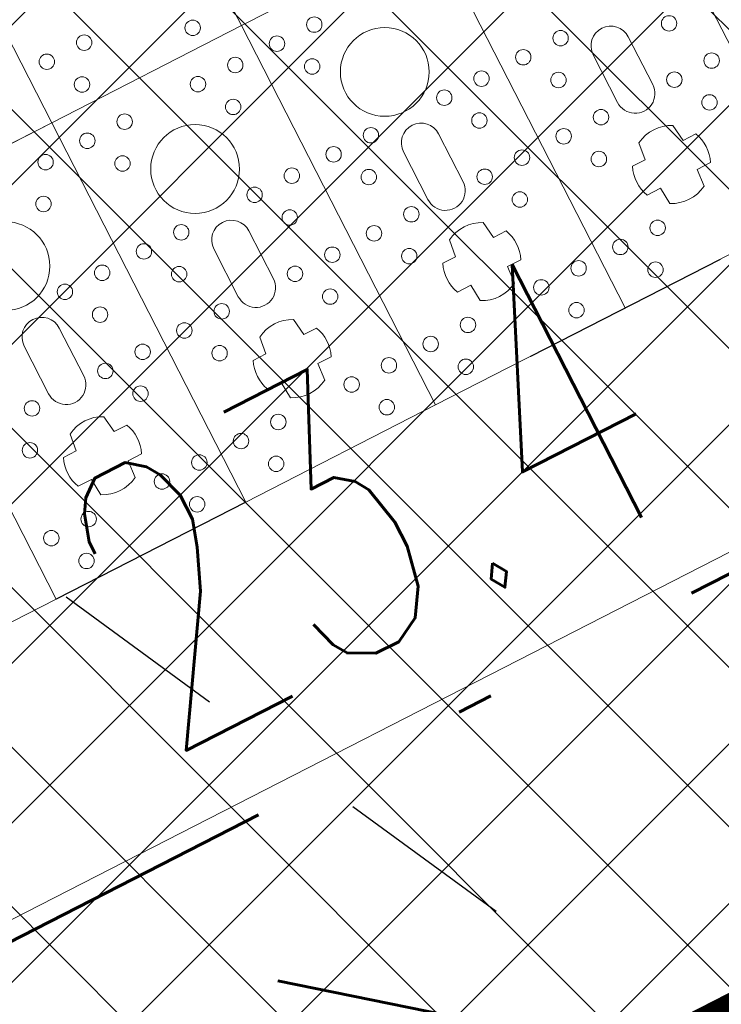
# Model space of a CAD drawing. Header units: metres. Extents: x 7472034 to 8439876, y 5890181 to 5961460.
# Tile 136 of 202: x 8439528.18 to 8439530.16, y 5890372.14 to 5890374.91. Entities that reach past the tile are written whole.
import ezdxf
from ezdxf import colors
from ezdxf.entities.mleader import LeaderData, LeaderLine
from ezdxf.math import Vec2, Vec3

# ---------------------------------------------------------------- set-up
doc = ezdxf.new("R2010")
doc.units = ezdxf.units.M
doc.header["$MEASUREMENT"] = 0
for name, pattern in [('$0$L218_500', [1, 0.5, -0.5]), ('ACAD_ISO03W100', [30, 12, -18]), ('BUW', [1.5, 1, -0.5]), ('DASHDOT', [25.399999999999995, 12.7, -6.349999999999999, 0, -6.349999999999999]), ('DASHED', [19.049999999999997, 12.7, -6.349999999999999])]:
    doc.linetypes.add(name, pattern=pattern)
doc.layers.get('0').update_dxf_attribs({"linetype": 'CONTINUOUS', "lineweight": 5})
doc.layers.get('Defpoints').update_dxf_attribs({"linetype": 'CONTINUOUS'})
for name, color, linetype, lineweight in [('### Krawężnik', 6, 'CONTINUOUS', 35), ('__GRANICA', 5, 'ACAD_ISO03W100', 80), ('_IS.KD.opis.2', 7, 'CONTINUOUS', 18), ('_IS.TCH.V.oddzialywanie', 30, 'DASHED', 60), ('_IS_kd_krata', 114, 'CONTINUOUS', 30), ('KOLOR-OBIEKT', 21, 'CONTINUOUS', 13), ('ZAG-obrys 018 wymiary', 7, 'CONTINUOUS', 18), ('ZAG-OBRYS070', 7, 'CONTINUOUS', 70), ('ZAG-OPIS_020', 7, 'CONTINUOUS', 25)]:
    doc.layers.add(name, color=color, linetype=linetype, lineweight=lineweight)
doc.layers.add('100_rzut_wym_wew', color=7, linetype='CONTINUOUS')
doc.layers.add('_IS.BLOK.KD.doziemne', color=7, linetype='CONTINUOUS')
doc.styles.add('DIM', font='simplex.shx', dxfattribs={"width": 0.8})
doc.styles.add('RS', font='Romans.shx', dxfattribs={"width": 0.7})
doc.dimstyles.new('DIM-WEW_500', dxfattribs={"dimscale": 5, "dimtxt": 18, "dimasz": 10, "dimexe": 4, "dimexo": 8, "dimgap": 5, "dimtad": 1, "dimlfac": 0.01, "dimzin": 9, "dimdsep": 46, "dimtxsty": 'DIM', "dimblk": 'ARCHTICK', "dimcen": 5, "dimclrt": 112, "dimadec": 4, "dimazin": 2, "dimtfac": 4, "dimtmove": 0, "dimatfit": 3, "dimldrblk": 'ARCHTICK', "dimfxl": 0, "dimtolj": 1, "dimlwd": 13, "dimarcsym": 0})
pattern_1 = [(45, (967499.2092647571, -71042.97165620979), (-0.2245064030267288, 0.2245064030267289), []), (135, (967499.2092647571, -71042.97165620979), (-0.2245064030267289, -0.2245064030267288), [])]

# ---------------------------------------------------------------- blocks, each defined once
blk = doc.blocks.new('_Oblique')
at = {"color": 0, "linetype": 'ByBlock', "lineweight": -2}
blk.add_line((-0.5, -0.5), (0.5, 0.5), dxfattribs=at)
blk = doc.blocks.new('*D57')
at = {"layer": 'Defpoints', "color": 0, "linetype": 'Continuous'}
for p in [(8439539.50265294, 5890379.021735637, 7.079631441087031e-07), (8439518.672365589, 5890368.360632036), (8439519.01227277, 5890367.69650152)]:
    blk.add_point(p, dxfattribs=at)
at = {"layer": 'ZAG-obrys 018 wymiary', "color": 0, "linetype": 'Continuous', "lineweight": 13}
blk.add_line((8439539.84256012, 5890378.357605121), (8439519.01227277, 5890367.69650152), dxfattribs=at)
at = {"layer": 'ZAG-obrys 018 wymiary', "color": 0, "linetype": 'Continuous', "lineweight": -2}
for p, q in [((8439539.84256012, 5890378.357605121), (8439540.024801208, 5890378.001531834)), ((8439519.01227277, 5890367.69650152), (8439519.194513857, 5890367.340428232))]:
    blk.add_line(p, q, dxfattribs=at)
at = {"layer": 'ZAG-obrys 018 wymiary', "color": 0, "linetype": 'Continuous', "lineweight": 13, "xscale": 0.3, "yscale": 0.3, "zscale": 0.3}
for p, rotation in [((8439539.84256012, 5890378.357605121), 27.10372084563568), ((8439519.01227277, 5890367.69650152), 207.1037208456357)]:
    blk.add_blockref('_Oblique', p, dxfattribs=dict(at, rotation=rotation))
at = {"layer": 'ZAG-obrys 018 wymiary', "color": 112, "linetype": 'Continuous', "lineweight": 25, "insert": (8439529.154054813, 5890373.561163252), "char_height": 0.8, "attachment_point": 5, "rotation": 27.103720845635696, "style": 'RS'}
blk.add_mtext('\\A1;23.4', dxfattribs=at)
blk = doc.blocks.new('_ArchTick')
at = {"layer": '100_rzut_wym_wew', "color": 0, "linetype": 'Continuous', "const_width": 0.15}
blk.add_lwpolyline([(-0.5, -0.5), (0.5, 0.5)], dxfattribs=at)
blk = doc.blocks.new('A$C57F34CC8')
at = {"layer": '__GRANICA', "color": 246, "lineweight": 60, "ltscale": 0.1}
blk.add_lwpolyline([(104.5474768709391, 61.49084398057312), (124.7534257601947, 8.664832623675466), (116.2782638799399, -2.598389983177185e-07), (87.50180485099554, 5.853071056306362), (75.53745610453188, 9.185393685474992), (65.1202681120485, 10.79332474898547), (52.65768154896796, 12.23814885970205), (35.11359243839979, 14.25579591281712), (31.17050394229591, 14.72508112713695), (-8.847564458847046e-07, 23.87893649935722)], dxfattribs=at)
blk = doc.blocks.new('A$C1D2679FE')
at = {"layer": 'KOLOR-OBIEKT', "lineweight": 9, "ltscale": 200}
h = blk.add_hatch(dxfattribs=at)
h.set_pattern_fill('ANSI37', color=253, scale=0.1, angle=16)
h.set_pattern_definition([(61, (-7471780.020262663, -5961378.212846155), (-0.2776917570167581, 0.153927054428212), []), (151, (-7471780.020262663, -5961378.212846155), (-0.153927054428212, -0.2776917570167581), [])])
edge = h.paths.add_edge_path()
edge.add_line((196.975401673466, 33.54016214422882), (192.3495923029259, 34.13512154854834))
edge.add_line((192.3495923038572, 34.13512154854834), (187.7176397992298, 34.7308710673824))
edge.add_line((187.7176398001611, 34.7308710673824), (178.5077782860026, 36.15998750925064))
edge.add_line((178.5077782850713, 36.15998750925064), (176.6601969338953, 36.5026140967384))
edge.add_arc((181.3685569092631, 38.18527459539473), 5.000000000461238, 199.6657310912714, 261.1796204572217)
edge.add_line((180.6018702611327, 33.24440507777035), (187.358021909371, 32.19603671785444))
edge.add_line((187.3580219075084, 32.19603671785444), (192.0230219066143, 31.59603671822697))
edge.add_line((192.0230219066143, 31.59603671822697), (196.6880219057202, 30.9960367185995))
edge.add_line((196.6880219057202, 30.9960367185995), (201.9780219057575, 30.48103671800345))
edge.add_line((201.9780219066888, 30.48103671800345), (207.2680219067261, 29.96603671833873))
edge.add_line((207.2680219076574, 29.96603671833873), (216.468021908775, 29.35603671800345))
edge.add_line((216.4680219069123, 29.35603671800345), (221.8830219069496, 29.11103671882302))
edge.add_line((221.8830219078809, 29.11103671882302), (227.2980219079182, 28.86603671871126))
edge.add_line((227.2980219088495, 28.86603671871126), (233.718021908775, 28.60103671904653))
edge.add_line((233.7180219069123, 28.60103671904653), (240.1380219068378, 28.33603671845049))
edge.add_line((240.1380219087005, 28.33603671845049), (245.3280219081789, 28.076036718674))
edge.add_line((245.3280219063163, 28.076036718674), (246.1380219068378, 28.00603671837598))
edge.add_line((246.1380219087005, 28.00603671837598), (248.4280219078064, 27.98603671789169))
edge.add_line((248.4280219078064, 27.98603671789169), (251.4080219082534, 28.33603671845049))
edge.add_line((251.4080219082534, 28.33603671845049), (255.3380219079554, 29.13603671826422))
edge.add_line((255.3380219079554, 29.13603671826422), (258.1480219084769, 30.35603671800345))
edge.add_line((258.1480219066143, 30.35603671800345), (260.6280219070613, 32.076036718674))
edge.add_line((260.6280219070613, 32.076036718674), (262.7080219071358, 34.29603671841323))
edge.add_line((262.7080219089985, 34.29603671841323), (264.3880219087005, 36.826036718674))
edge.add_line((264.3880219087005, 36.826036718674), (265.608021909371, 39.59603671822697))
edge.add_line((265.6080219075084, 39.59603671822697), (266.4080219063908, 42.53603671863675))
edge.add_line((266.4080219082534, 42.53603671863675), (266.6380219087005, 45.60603671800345))
edge.add_line((266.6380219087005, 45.60603671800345), (266.3380219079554, 48.59603671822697))
edge.add_line((266.3380219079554, 48.59603671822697), (265.628021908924, 51.53603671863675))
edge.add_line((265.6280219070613, 51.53603671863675), (264.5280219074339, 54.28603671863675))
edge.add_line((264.5280219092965, 54.28603671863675), (263.3880219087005, 57.11603671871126))
edge.add_line((263.3880219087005, 57.11603671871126), (262.5430219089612, 59.47103671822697))
edge.add_line((262.5430219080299, 59.47103671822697), (261.6980219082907, 61.826036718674))
edge.add_line((261.6980219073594, 61.826036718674), (260.5980219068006, 65.15103671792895))
edge.add_line((260.5980219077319, 65.15103671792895), (259.4980219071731, 68.47603671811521))
edge.add_line((259.4980219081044, 68.47603671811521), (257.3916487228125, 67.77919145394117))
edge.add_line((257.3916487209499, 67.77919145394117), (258.1675714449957, 64.34697791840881))
edge.add_line((258.167571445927, 64.34697791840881), (259.2776264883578, 60.99158426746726))
edge.add_line((259.2776264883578, 60.99158426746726), (260.1334384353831, 58.60645156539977))
edge.add_line((260.1334384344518, 58.60645156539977), (260.9950570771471, 56.20513570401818))
edge.add_line((260.9950570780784, 56.20513570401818), (262.1522789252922, 53.33238322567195))
edge.add_line((262.1522789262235, 53.33238322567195), (263.1827648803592, 50.75616833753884))
edge.add_line((263.1827648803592, 50.75616833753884), (263.8083402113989, 48.16575780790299))
edge.add_line((263.8083402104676, 48.16575780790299), (264.0684198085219, 45.57363114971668))
edge.add_line((264.0684198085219, 45.57363114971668), (263.8734869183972, 42.97170083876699))
edge.add_line((263.8734869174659, 42.97170083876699), (263.1880731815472, 40.45280535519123))
edge.add_line((263.1880731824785, 40.45280535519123), (262.1337886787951, 38.05906103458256))
edge.add_line((262.1337886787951, 38.05906103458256), (260.6936748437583, 35.89031817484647))
edge.add_line((260.6936748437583, 35.89031817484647), (258.9457271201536, 34.02472012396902))
edge.add_line((258.9457271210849, 34.02472012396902), (256.8967191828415, 32.60363397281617))
edge.add_line((256.8967191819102, 32.60363397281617), (254.5645412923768, 31.59108698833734))
edge.add_line((254.5645412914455, 31.59108698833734), (251.0026761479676, 30.86602538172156))
edge.add_line((251.0026761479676, 30.86602538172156), (248.2893446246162, 30.54734550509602))
edge.add_line((248.2893446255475, 30.54734550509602), (246.2595893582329, 30.56507262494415))
edge.add_line((246.2595893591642, 30.56507262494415), (245.5023283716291, 30.63051493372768))
edge.add_line((245.5023283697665, 30.63051493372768), (240.2548571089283, 30.89339403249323))
edge.add_line((240.2548571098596, 30.89339403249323), (233.8236017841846, 31.1588586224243))
edge.add_line((233.8236017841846, 31.1588586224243), (227.4086662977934, 31.42364957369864))
edge.add_line((227.4086662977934, 31.42364957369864), (221.9987299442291, 31.66842047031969))
edge.add_line((221.9987299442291, 31.66842047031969), (217.4544723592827, 31.90290945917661))
edge.add_line((217.4544723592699, 31.90290945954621), (217.0910134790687, 31.92589690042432))
edge.add_line((217.0910134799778, 31.92589689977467), (214.8768218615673, 32.06593639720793))
edge.add_line((214.876821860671, 32.06593639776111), (207.0033997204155, 32.56390146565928))
edge.add_line((207.0033997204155, 32.56390146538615), (202.2260741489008, 33.02899081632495))
edge.add_line((202.2260741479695, 33.02899081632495), (196.975401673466, 33.54016214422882))
blk = doc.blocks.new('*U25')
at = {"lineweight": 5}
for p, q in [((4800.000047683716, 13199.40002381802), (3600, 13199.40002381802)), ((3600, 13199.39999997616), (4800.000047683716, 13199.39999997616)), ((4800.000047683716, 12599.39999997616), (4800.000047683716, 13199.40002381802)), ((4454.200035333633, 12999.41180765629), (4454.200035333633, 12959.27779868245)), ((4545.251703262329, 12957.3414337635), (4545.251703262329, 12999.66109861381)), ((4275.600023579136, 12954.90001261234), (4124.400023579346, 12954.90001189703)), ((4454.200035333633, 12959.27779868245), (4403.997000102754, 12953.0974925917)), ((4595.871898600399, 12953.33129808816), (4545.251703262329, 12957.3414337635)), ((4124.400023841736, 12843.90001189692), (4275.600023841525, 12843.90001189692)), ((4403.997000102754, 12845.70253120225), (4454.200035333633, 12839.52222511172)), ((4454.200035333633, 12839.52222511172), (4454.200035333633, 12799.38821613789)), ((4545.251703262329, 12841.45859003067), (4595.871898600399, 12845.46872570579)), ((4545.251703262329, 12799.13892518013), (4545.251703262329, 12841.45859003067)), ((3600, 12599.40002381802), (3600, 11999.39999997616)), ((4800.000047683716, 12599.40002381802), (3600, 12599.40002381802)), ((3600, 12599.39999997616), (4800.000047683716, 12599.39999997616)), ((3600.000047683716, 11999.39999997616), (3600.000047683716, 12599.40002381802)), ((4800.000047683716, 11999.39999997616), (4800.000047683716, 12599.40002381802)), ((4454.200035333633, 12399.41180765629), (4454.200035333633, 12359.27779868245)), ((4545.251703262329, 12357.3414337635), (4545.251703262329, 12399.66109861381)), ((4275.600023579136, 12354.90001261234), (4124.400023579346, 12354.90001189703)), ((4454.200035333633, 12359.27779868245), (4403.997000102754, 12353.0974925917)), ((4595.871898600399, 12353.33129808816), (4545.251703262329, 12357.3414337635)), ((4124.400023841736, 12243.90001189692), (4275.600023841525, 12243.90001189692)), ((4403.997000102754, 12245.70253120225), (4454.200035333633, 12239.52222511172)), ((4454.200035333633, 12239.52222511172), (4454.200035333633, 12199.38821613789)), ((4545.251703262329, 12241.45859003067), (4595.871898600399, 12245.46872570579)), ((4545.251703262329, 12199.13892518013), (4545.251703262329, 12241.45859003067)), ((3600.000047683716, 11999.40002381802), (2400, 11999.40002381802)), ((2400, 11999.39999997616), (3600.000047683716, 11999.39999997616)), ((3600, 11999.40002381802), (3600, 11399.39999997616)), ((4800.000047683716, 11999.40002381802), (3600, 11999.40002381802)), ((3600, 11999.39999997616), (4800.000047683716, 11999.39999997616)), ((3600.000047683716, 11399.39999997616), (3600.000047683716, 11999.40002381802)), ((4800.000047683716, 11399.39999997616), (4800.000047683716, 11999.40002381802)), ((4454.200035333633, 11799.41180765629), (4454.200035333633, 11759.27779868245)), ((4545.251703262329, 11757.3414337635), (4545.251703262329, 11799.66109861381)), ((4454.200035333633, 11759.27779868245), (4403.997000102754, 11753.0974925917)), ((4595.871898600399, 11753.33129808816), (4545.251703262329, 11757.3414337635)), ((4275.600023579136, 11754.90001261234), (4124.400023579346, 11754.90001189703)), ((4403.997000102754, 11645.70253120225), (4454.200035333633, 11639.52222511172)), ((4545.251703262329, 11641.45859003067), (4595.871898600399, 11645.46872570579)), ((4124.400023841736, 11643.90001189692), (4275.600023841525, 11643.90001189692)), ((4454.200035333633, 11639.52222511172), (4454.200035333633, 11599.38821613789)), ((4545.251703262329, 11599.13892518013), (4545.251703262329, 11641.45859003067)), ((3600.000047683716, 11399.40002381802), (2400, 11399.40002381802)), ((2400, 11399.39999997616), (3600.000047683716, 11399.39999997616)), ((3600, 11399.40002381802), (3600, 10799.39999997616)), ((4800.000047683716, 11399.40002381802), (3600, 11399.40002381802)), ((3600, 11399.39999997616), (4800.000047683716, 11399.39999997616)), ((3600.000047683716, 10799.39999997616), (3600.000047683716, 11399.40002381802)), ((4800.000047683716, 10799.39999997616), (4800.000047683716, 11399.40002381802)), ((4454.200035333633, 11199.41180765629), (4454.200035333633, 11159.27779868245)), ((4545.251703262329, 11157.3414337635), (4545.251703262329, 11199.66109861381)), ((4275.600023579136, 11154.90001261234), (4124.400023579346, 11154.90001189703)), ((4454.200035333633, 11159.27779868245), (4403.997000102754, 11153.0974925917)), ((4595.871898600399, 11153.33129808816), (4545.251703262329, 11157.3414337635)), ((4124.400023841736, 11043.90001189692), (4275.600023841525, 11043.90001189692)), ((4403.997000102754, 11045.70253120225), (4454.200035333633, 11039.52222511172)), ((4454.200035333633, 11039.52222511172), (4454.200035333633, 10999.38821613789)), ((4545.251703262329, 11041.45859003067), (4595.871898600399, 11045.46872570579)), ((4545.251703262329, 10999.13892518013), (4545.251703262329, 11041.45859003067)), ((4800.000047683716, 10799.40002381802), (3600, 10799.40002381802)), ((3600, 10799.39999997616), (4800.000047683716, 10799.39999997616)), ((4800.000047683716, 10199.39999997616), (4800.000047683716, 10799.40002381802))]:
    blk.add_line(p, q, dxfattribs=at)
for centre, radius in [((4290.936357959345, 13133.40001189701), 21.73927789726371), ((4143.127355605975, 13074.40001189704), 21.7392778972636), ((4393.127355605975, 13074.40001189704), 21.7392778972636), ((4290.936357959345, 13015.40001189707), 21.7392778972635), ((4040.936357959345, 12783.4000118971), 21.73927789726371), ((4290.936357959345, 12783.4000118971), 21.73927789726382), ((4640.936357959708, 12783.4000118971), 21.7392778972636), ((4143.127355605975, 12724.40001189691), 21.7392778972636), ((4393.127355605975, 12724.40001189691), 21.7392778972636), ((4743.127355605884, 12724.40001189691), 21.7392778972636), ((4040.936357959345, 12665.40001189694), 21.73927789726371), ((4290.936357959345, 12665.40001189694), 21.73927789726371), ((4640.936357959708, 12665.40001189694), 21.7392778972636), ((4040.936357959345, 12533.40001189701), 21.7392778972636), ((4290.936357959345, 12533.40001189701), 21.73927789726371), ((4640.936357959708, 12533.40001189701), 21.7392778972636), ((4143.127355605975, 12474.40001189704), 21.7392778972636), ((4393.127355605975, 12474.40001189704), 21.7392778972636), ((4743.127355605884, 12474.40001189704), 21.7392778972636), ((3900.000023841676, 12299.40001189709), 125), ((4040.936357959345, 12415.40001189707), 21.73927789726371), ((4290.936357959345, 12415.40001189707), 21.7392778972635), ((4640.936357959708, 12415.40001189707), 21.7392778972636), ((3690.936357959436, 12183.4000118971), 21.73927789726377), ((4040.936357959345, 12183.4000118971), 21.73927789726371), ((4290.936357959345, 12183.4000118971), 21.73927789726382), ((4640.936357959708, 12183.4000118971), 21.7392778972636), ((3793.127355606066, 12124.40001189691), 21.73927789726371), ((4143.127355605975, 12124.40001189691), 21.7392778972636), ((4393.127355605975, 12124.40001189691), 21.7392778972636), ((4743.127355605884, 12124.40001189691), 21.7392778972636), ((3690.936357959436, 12065.40001189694), 21.73927789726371), ((4040.936357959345, 12065.40001189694), 21.73927789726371), ((4290.936357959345, 12065.40001189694), 21.73927789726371), ((4640.936357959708, 12065.40001189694), 21.7392778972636), ((3690.936357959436, 11933.40001189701), 21.7392778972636), ((4040.936357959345, 11933.40001189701), 21.7392778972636), ((4290.936357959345, 11933.40001189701), 21.73927789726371), ((4640.936357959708, 11933.40001189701), 21.7392778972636), ((3543.127355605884, 11874.40001189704), 21.7392778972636), ((3793.127355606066, 11874.40001189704), 21.73927789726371), ((4143.127355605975, 11874.40001189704), 21.7392778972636), ((4393.127355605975, 11874.40001189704), 21.7392778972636), ((4743.127355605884, 11874.40001189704), 21.7392778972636), ((3690.936357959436, 11815.40001189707), 21.73927789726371), ((3900.000023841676, 11699.40001189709), 125), ((4040.936357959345, 11815.40001189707), 21.73927789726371), ((4290.936357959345, 11815.40001189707), 21.7392778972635), ((4640.936357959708, 11815.40001189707), 21.7392778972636), ((3440.936357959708, 11583.4000118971), 21.7392778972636), ((3690.936357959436, 11583.4000118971), 21.73927789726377), ((4040.936357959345, 11583.4000118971), 21.73927789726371), ((4290.936357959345, 11583.4000118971), 21.73927789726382), ((4640.936357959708, 11583.4000118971), 21.7392778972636), ((3543.127355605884, 11524.40001189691), 21.7392778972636), ((3793.127355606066, 11524.40001189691), 21.73927789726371), ((4143.127355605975, 11524.40001189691), 21.7392778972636), ((4393.127355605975, 11524.40001189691), 21.7392778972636), ((4743.127355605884, 11524.40001189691), 21.7392778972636), ((3440.936357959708, 11465.40001189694), 21.7392778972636), ((3690.936357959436, 11465.40001189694), 21.73927789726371), ((4040.936357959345, 11465.40001189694), 21.73927789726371), ((4290.936357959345, 11465.40001189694), 21.73927789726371), ((4640.936357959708, 11465.40001189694), 21.7392778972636), ((3690.936357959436, 11333.40001189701), 21.7392778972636), ((4040.936357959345, 11333.40001189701), 21.7392778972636), ((4290.936357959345, 11333.40001189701), 21.73927789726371), ((4640.936357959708, 11333.40001189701), 21.7392778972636), ((3793.127355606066, 11274.40001189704), 21.73927789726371), ((4143.127355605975, 11274.40001189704), 21.7392778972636), ((4393.127355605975, 11274.40001189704), 21.7392778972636), ((4743.127355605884, 11274.40001189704), 21.7392778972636), ((4040.936357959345, 11215.40001189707), 21.73927789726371), ((4290.936357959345, 11215.40001189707), 21.7392778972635), ((4640.936357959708, 11215.40001189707), 21.7392778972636), ((3900.000023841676, 11099.40001189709), 125), ((4290.936357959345, 10983.4000118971), 21.73927789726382), ((4640.936357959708, 10983.4000118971), 21.7392778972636), ((4393.127355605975, 10924.40001189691), 21.7392778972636), ((4743.127355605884, 10924.40001189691), 21.7392778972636), ((4640.936357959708, 10865.40001189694), 21.7392778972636)]:
    blk.add_circle(centre, radius, dxfattribs=at)
for centre, radius, start, end in [((4500.000023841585, 12899.40001189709), 110, 65.70851514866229, 114.6052205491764), ((4124.400023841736, 12899.40001189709), 55.50000000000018, 90.00000026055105, 270), ((4275.600023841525, 12899.40001189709), 55.50000000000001, 270, 90.00000026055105), ((4500.000023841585, 12899.40001189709), 109.9999999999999, 150.7803558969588, 209.2196441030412), ((4500.000023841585, 12899.40001189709), 110.0000000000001, 330.640722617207, 29.35927738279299), ((4500.000023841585, 12899.40001189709), 110, 245.3947794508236, 294.2914848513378), ((4500.000023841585, 12299.40001189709), 110, 65.70851514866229, 114.6052205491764), ((4124.400023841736, 12299.40001189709), 55.50000000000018, 90.00000026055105, 270), ((4275.600023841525, 12299.40001189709), 55.50000000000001, 270, 90.00000026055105), ((4500.000023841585, 12299.40001189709), 109.9999999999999, 150.7803558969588, 209.2196441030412), ((4500.000023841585, 12299.40001189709), 110.0000000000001, 330.640722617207, 29.35927738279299), ((4500.000023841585, 12299.40001189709), 110, 245.3947794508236, 294.2914848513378), ((4500.000023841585, 11699.40001189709), 110, 65.70851514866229, 114.6052205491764), ((4124.400023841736, 11699.40001189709), 55.50000000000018, 90.00000026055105, 270), ((4275.600023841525, 11699.40001189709), 55.50000000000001, 270, 90.00000026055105), ((4500.000023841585, 11699.40001189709), 109.9999999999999, 150.7803558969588, 209.2196441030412), ((4500.000023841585, 11699.40001189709), 110.0000000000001, 330.640722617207, 29.35927738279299), ((4500.000023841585, 11699.40001189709), 110, 245.3947794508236, 294.2914848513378), ((4500.000023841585, 11099.40001189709), 110, 65.70851514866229, 114.6052205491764), ((4124.400023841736, 11099.40001189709), 55.50000000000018, 90.00000026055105, 270), ((4275.600023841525, 11099.40001189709), 55.50000000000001, 270, 90.00000026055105), ((4500.000023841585, 11099.40001189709), 109.9999999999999, 150.7803558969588, 209.2196441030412), ((4500.000023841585, 11099.40001189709), 110.0000000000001, 330.640722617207, 29.35927738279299), ((4500.000023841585, 11099.40001189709), 110, 245.3947794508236, 294.2914848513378)]:
    blk.add_arc(centre, radius, start, end, dxfattribs=at)
blk = doc.blocks.new('JPII.KD_aktualizacja rzędnych_20.12.2024')
at = {"linetype": 'ACAD_ISO03W100', "ltscale": 0.05, "elevation": 7.079631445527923e-07}
blk.add_lwpolyline([(8438677.694513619, 5890679.101824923), (8438679.881406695, 5890674.828945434), (8438659.051119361, 5890664.167841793), (8438656.86422629, 5890668.44072127), (8438677.694513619, 5890679.101824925)], dxfattribs=at)
at = {"layer": '_IS.TCH.V.oddzialywanie', "color": 150, "linetype": 'DASHDOT', "ltscale": 0.1, "elevation": 7.079631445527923e-07}
blk.add_lwpolyline([(8438658.703454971, 5890663.091213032), (8438680.958035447, 5890674.481281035), (8438678.042178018, 5890680.178453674), (8438655.787597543, 5890668.78838567)], close=True, dxfattribs=at)
at = {"layer": '_IS_kd_krata', "color": 124, "xscale": 0.001, "yscale": 0.001, "zscale": 0.001, "rotation": 297.1037209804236}
blk.add_blockref('*U25', (8438656.864760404, 5890668.440994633, 7.079631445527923e-07), dxfattribs=at)
at = {"layer": '_IS.KD.opis.2', "color": 0}
ml = blk.add_multileader_mtext('Standard', dxfattribs=at)
ml.set_content('\\A1;\\pxsm1,ql;{\\H0.83333x;skrzynki retencyjno-rozsączające AquaCell (powierzchnia zabudowy zbiornika 4,8x23,4=112,32m\\H0.7x;\\S2^ ;\\H1.4286x;) o poj. wodnej 45m\\H0.7x;\\S3^ ;\\H1.4286x;, \\A0;\\H0.99998x;\\C256;zdolność chłonna zbiornika 0,01596 m3/s }', style='RS')
ml.set_leader_properties()
ml.build(insert=Vec2(0, 0))
ml.multileader.update_dxf_attribs({"text_left_attachment_type": 2, "text_right_attachment_type": 2, "dogleg_length": 0.7390951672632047, "arrow_head_size": 0.25})
ctx = ml.context
ctx.base_point, ctx.char_height, ctx.arrow_head_size, ctx.landing_gap_size, ctx.plane_origin, ctx.plane_x_axis, ctx.plane_y_axis = Vec3(8438689.127522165, 5890654.696296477, 7.079631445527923e-07), 0.75, 0.25, 0.3, Vec3(8438740.709922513, 5890632.027355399, 7.079631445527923e-07), Vec3(0.9999999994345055, 3.363018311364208e-05), Vec3(-3.363018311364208e-05, 0.9999999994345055)
ctx.left_attachment, ctx.right_attachment, ctx.text_align_type = 2, 2, 1
notes = []
notes.append((ctx, [(0, (1, 1, 0), (8438688.388426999, 5890654.696271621, 7.079631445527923e-07), (0.9999999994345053, 3.363018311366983e-05), 0.8870779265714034, [(0, [(8438667.684447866, 5890669.832329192, 7.079631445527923e-07)], 0, [])])]))
ctx.mtext.insert, ctx.mtext.text_direction, ctx.mtext.rotation, ctx.mtext.width, ctx.mtext.defined_height, ctx.mtext.alignment, ctx.mtext.flow_direction = Vec3(8438696.677564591, 5890656.884063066, 7.079631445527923e-07), Vec3(0.9999999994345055, 3.363018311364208e-05), 3.36301831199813e-05, 17.00952941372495, 2.657395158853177, 2, 5
for ctx, leaders in notes:
    for number, flags, end, landing, length, lines in leaders:
        leader = LeaderData()
        leader.index, (leader.has_last_leader_line, leader.has_dogleg_vector, leader.attachment_direction) = number, flags
        leader.last_leader_point, leader.dogleg_vector, leader.dogleg_length = Vec3(end), Vec3(landing), length
        for number, points, colour, breaks in lines:
            line = LeaderLine()
            line.index, line.vertices, line.color, line.breaks = number, Vec3.list(points), colors.encode_raw_color(colour), breaks
            leader.lines.append(line)
        ctx.leaders.append(leader)

msp = doc.modelspace()

# ---------------------------------------------------------------- hatches: boundary and pattern name
at = {"layer": 'KOLOR-OBIEKT', "lineweight": 9}
h = msp.add_hatch(dxfattribs=at)
h.set_pattern_fill('ANSI37', color=73, scale=0.1)
h.set_pattern_definition(pattern_1)
edge = h.paths.add_edge_path()
edge.add_arc((8439443.60123986, 5890379.17988472), 6.652831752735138, 296.7043321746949, 335.0331150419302)
edge.add_arc((8439476.194075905, 5890367.917634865), 27.87464989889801, 155.1393615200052, 162.3446315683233, ccw=False)
edge.add_arc((8439457.399943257, 5890376.211109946), 7.345078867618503, 127.98309878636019, 152.2023641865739, ccw=False)
edge.add_arc((8439457.741930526, 5890376.488713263), 7.349948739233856, 107.1989600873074, 131.4182254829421, ccw=False)
edge.add_line((8439455.568618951, 5890383.509999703), (8439473.898437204, 5890392.710084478))
edge.add_arc((8439481.742870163, 5890376.384611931), 18.11232128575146, 99.26977735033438, 115.6644084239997, ccw=False)
edge.add_line((8439478.825278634, 5890394.260401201), (8439481.377171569, 5890394.321440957))
edge.add_arc((8439482.909595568, 5890377.390082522), 17.00056533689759, 88.22393661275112, 95.17163768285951, ccw=False)
edge.add_arc((8439482.561499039, 5890405.235869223), 10.88860248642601, 274.6092070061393, 298.9976789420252)
edge.add_arc((8443006.923870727, 5883371.657126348), 7856.29059094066, 116.59181359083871, 116.61107962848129, ccw=False)
edge.add_arc((8439465.895823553, 5890431.340313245), 42.15757971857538, 305.2087751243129, 306.7865132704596)
edge.add_arc((8439488.80074795, 5890400.283338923), 3.577668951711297, 310.8590814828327, 340.7280968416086)
edge.add_line((8439492.177934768, 5890399.102523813), (8439493.275267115, 5890403.980640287))
edge.add_line((8439493.275267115, 5890403.980640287), (8439502.266345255, 5890408.28072203))
edge.add_line((8439502.266345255, 5890408.28072203), (8439504.844191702, 5890407.694009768))
edge.add_line((8439504.844191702, 5890407.694009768), (8439506.125281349, 5890405.329609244))
edge.add_arc((8439507.019670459, 5890405.776898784), 0.9999999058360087, 206.5699188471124, 283.6833393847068)
edge.add_line((8439507.256226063, 5890404.805280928), (8439511.624560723, 5890406.970734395))
edge.add_line((8439511.624560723, 5890406.970734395), (8439511.39896348, 5890407.420225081))
edge.add_line((8439511.39896348, 5890407.420225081), (8439510.561982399, 5890407.017405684))
edge.add_line((8439510.561982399, 5890407.017405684), (8439509.330427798, 5890409.481424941))
edge.add_line((8439509.330427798, 5890409.481424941), (8439512.635426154, 5890411.138401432))
edge.add_line((8439512.635426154, 5890411.138401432), (8439512.638568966, 5890411.136467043))
edge.add_line((8439512.638568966, 5890411.136467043), (8439515.998443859, 5890412.829496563))
edge.add_line((8439515.998443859, 5890412.829496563), (8439517.239018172, 5890410.325621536))
edge.add_line((8439517.239018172, 5890410.325621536), (8439513.919446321, 5890408.633274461))
edge.add_line((8439513.919446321, 5890408.633274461), (8439514.091312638, 5890408.235941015))
edge.add_line((8439514.091312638, 5890408.235941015), (8439518.839102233, 5890410.604261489))
edge.add_line((8439518.839102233, 5890410.604261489), (8439518.585943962, 5890412.843737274))
edge.add_line((8439518.585943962, 5890412.843737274), (8439518.274555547, 5890413.628049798))
edge.add_line((8439518.274555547, 5890413.628049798), (8439517.839658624, 5890414.494365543))
edge.add_line((8439517.839658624, 5890414.494365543), (8439524.310164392, 5890417.742607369))
edge.add_line((8439524.310164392, 5890417.742607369), (8439525.122207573, 5890416.124990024))
edge.add_line((8439525.122207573, 5890416.124990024), (8439526.840645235, 5890414.670893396))
edge.add_line((8439526.840645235, 5890414.670893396), (8439527.244697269, 5890414.489695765))
edge.add_arc((8439552.769967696, 5890317.570311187), 100.2242811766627, 102.79246926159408, 104.75471345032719, ccw=False)
edge.add_arc((8439529.321881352, 5890420.105147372), 4.960037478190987, 284.6730648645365, 320.3902958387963)
edge.add_arc((8435016.013859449, 5889290.11735932), 4655.555010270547, 14.00691021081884, 14.04831962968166)
edge.add_line((8439532.327549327, 5890420.207226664), (8439525.877549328, 5890423.127226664))
edge.add_line((8439525.877549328, 5890423.127226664), (8439431.028022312, 5890376.803268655))
edge.add_line((8439431.028022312, 5890376.803268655), (8439435.479127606, 5890375.417226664))
edge.add_line((8439435.479127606, 5890375.417226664), (8439446.590932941, 5890373.236661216))
edge = h.paths.add_edge_path()
edge.add_arc((8439530.228804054, 5890405.916425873), 3.001836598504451, 99.44813666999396, 208.2631515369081)
edge.add_line((8439527.5848402, 5890404.494990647), (8439533.209264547, 5890393.206690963))
edge.add_line((8439533.209264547, 5890393.206690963), (8439519.17443581, 5890386.185049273))
edge.add_line((8439519.17443581, 5890386.185049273), (8439523.57812012, 5890377.411604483))
edge.add_line((8439523.57812012, 5890377.411604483), (8439517.455507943, 5890374.324033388))
edge.add_line((8439517.455507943, 5890374.324033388), (8439517.445860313, 5890374.319191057))
edge.add_line((8439517.445860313, 5890374.319191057), (8439517.33905848, 5890374.265585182))
edge.add_line((8439517.33905848, 5890374.265585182), (8439516.815779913, 5890375.308140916))
edge.add_line((8439516.815779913, 5890375.308140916), (8439511.370501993, 5890372.574998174))
edge.add_line((8439511.370501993, 5890372.574998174), (8439511.888417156, 5890371.529804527))
edge.add_line((8439511.888417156, 5890371.529804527), (8439506.425671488, 5890368.787948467))
edge.add_line((8439506.425671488, 5890368.787948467), (8439505.890341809, 5890369.841556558))
edge.add_line((8439505.890341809, 5890369.841556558), (8439505.8884594, 5890369.869391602))
edge.add_line((8439505.8884594, 5890369.869391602), (8439500.283276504, 5890366.97762632))
edge.add_line((8439500.283276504, 5890366.97762632), (8439519.478066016, 5890366.160130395))
edge.add_line((8439519.478066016, 5890366.160130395), (8439542.767549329, 5890378.417226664))
edge.add_line((8439542.767549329, 5890378.417226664), (8439538.675788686, 5890394.802262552))
edge.add_line((8439538.675788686, 5890394.802262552), (8439537.066416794, 5890401.238139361))
edge.add_line((8439537.066416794, 5890401.238139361), (8439535.557306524, 5890407.69906358))
edge.add_arc((8439531.145391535, 5890400.872499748), 8.128158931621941, 57.12596579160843, 99.98506404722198)
edge = h.paths.add_edge_path()
edge.add_line((8439470.194509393, 5890384.137651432), (8439461.355169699, 5890379.697090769))
edge.add_line((8439461.355169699, 5890379.697090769), (8439460.080861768, 5890379.068371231))
edge.add_line((8439460.080861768, 5890379.068371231), (8439457.869254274, 5890377.642639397))
edge.add_arc((8439460.609507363, 5890373.444653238), 5.013190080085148, 123.1346622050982, 204.022759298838)
edge.add_line((8439456.030540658, 5890371.403786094), (8439459.447549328, 5890370.707226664))
edge.add_line((8439459.447549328, 5890370.707226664), (8439480.497107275, 5890367.736747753))
edge.add_line((8439480.497107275, 5890367.736747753), (8439497.963342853, 5890367.082590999))
edge.add_line((8439497.963342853, 5890367.082590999), (8439496.62020549, 5890369.722641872))
edge.add_line((8439496.62020549, 5890369.722641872), (8439494.91788047, 5890373.087302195))
edge.add_arc((8439489.468037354, 5890366.363615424), 8.654984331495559, 50.97371617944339, 58.22889977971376)
edge.add_line((8439494.025120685, 5890373.721722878), (8439490.036071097, 5890376.575637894))
edge.add_line((8439490.036071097, 5890376.575637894), (8439489.954459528, 5890375.592465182))
edge.add_line((8439489.954459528, 5890375.592465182), (8439490.917133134, 5890375.538648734))
edge.add_line((8439490.917133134, 5890375.538648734), (8439490.678913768, 5890371.956837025))
edge.add_line((8439490.678913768, 5890371.956837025), (8439482.55041443, 5890372.440399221))
edge.add_line((8439482.55041443, 5890372.440399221), (8439482.851718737, 5890376.020734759))
edge.add_line((8439482.851718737, 5890376.020734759), (8439487.354100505, 5890375.749064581))
edge.add_line((8439487.354100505, 5890375.749064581), (8439487.521080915, 5890378.34061919))
edge.add_line((8439487.521080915, 5890378.34061919), (8439481.803471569, 5890382.401025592))
edge.add_arc((8439487.942466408, 5890392.088814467), 11.46911116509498, 231.6002274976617, 237.6382272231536, ccw=False)
edge.add_line((8439480.818489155, 5890383.100518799), (8439480.351152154, 5890383.41057529))
edge.add_line((8439480.351152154, 5890383.41057529), (8439479.210044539, 5890382.939428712))
edge.add_line((8439479.210044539, 5890382.939428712), (8439480.412913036, 5890383.399613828))
edge.add_arc((8439474.682487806, 5890375.167564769), 10.03017472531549, 55.15777404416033, 116.5800473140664)
h.paths.add_polyline_path([(8439461.898919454, 5890370.792156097), (8439462.257176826, 5890373.552492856)], flags=16)
h = msp.add_hatch(dxfattribs=at)
h.set_pattern_fill('ANSI37', color=253, scale=0.1)
h.set_pattern_definition(pattern_1)
edge = h.paths.add_edge_path()
edge.add_arc((8439529.163071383, 5890420.279666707), 5.193757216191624, 276.50229096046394, 320.0240354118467, ccw=False)
edge.add_line((8439529.751227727, 5890415.119319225), (8439525.812744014, 5890414.153171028))
edge.add_line((8439525.812744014, 5890414.153171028), (8439519.208160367, 5890410.804184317))
edge.add_line((8439519.208160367, 5890410.804184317), (8439517.988028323, 5890410.126512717))
edge.add_line((8439517.988028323, 5890410.126512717), (8439514.091312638, 5890408.235941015))
edge.add_line((8439514.091312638, 5890408.235941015), (8439511.613697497, 5890406.992378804))
edge.add_line((8439511.613697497, 5890406.992378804), (8439509.258949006, 5890405.810485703))
edge.add_line((8439509.258949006, 5890405.810485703), (8439507.371756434, 5890404.83508177))
edge.add_arc((8439506.940777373, 5890405.737469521), 1.000023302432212, 206.5712342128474, 295.5290722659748, ccw=False)
edge.add_line((8439506.046377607, 5890405.290148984), (8439504.844186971, 5890407.693988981))
edge.add_line((8439504.844186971, 5890407.693988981), (8439502.261629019, 5890408.281795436))
edge.add_line((8439502.261629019, 5890408.281795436), (8439499.350132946, 5890407.011538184))
edge.add_line((8439499.350132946, 5890407.011538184), (8439493.30510976, 5890403.995621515))
edge.add_line((8439493.30510976, 5890403.995621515), (8439492.177918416, 5890399.102451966))
edge.add_arc((8439488.801253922, 5890400.282879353), 3.577047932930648, 293.05521913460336, 340.73119789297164, ccw=False)
edge.add_line((8439490.202090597, 5890396.991537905), (8439487.801423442, 5890395.78932472))
edge.add_arc((8439482.51122255, 5890404.317896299), 10.03607286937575, 278.1216072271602, 301.8109775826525, ccw=False)
edge.add_line((8439483.9290645, 5890394.382480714), (8439478.825278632, 5890394.260401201))
edge.add_arc((8439481.742870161, 5890376.384611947), 18.11232126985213, 99.26977735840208, 115.6644084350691)
edge.add_line((8439473.898437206, 5890392.710084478), (8439455.537130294, 5890383.494194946))
edge.add_arc((8439458.368862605, 5890375.380272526), 8.593860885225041, 109.2388197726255, 150.5606865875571)
edge.add_line((8439450.884668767, 5890379.604167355), (8439456.921008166, 5890377.849276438))
edge.add_line((8439456.921008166, 5890377.849276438), (8439458.055979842, 5890377.519316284))
edge.add_arc((8439462.056345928, 5890374.376166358), 5.087466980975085, 112.4172144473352, 141.842727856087, ccw=False)
edge.add_line((8439460.116249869, 5890379.079181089), (8439470.201913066, 5890384.141371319))
edge.add_arc((8439474.670732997, 5890375.058466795), 10.12272227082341, 52.60385305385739, 116.19734301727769, ccw=False)
edge.add_line((8439480.818489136, 5890383.100518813), (8439494.035062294, 5890373.735722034))
edge.add_arc((8439499.404929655, 5890380.165137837), 8.376924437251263, 230.1312663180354, 239.1071883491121)
edge.add_arc((8439492.046879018, 5890368.073539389), 5.778072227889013, 28.405105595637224, 58.05675779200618, ccw=False)
edge.add_line((8439497.129307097, 5890370.822183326), (8439498.920012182, 5890367.249241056))
edge.add_line((8439498.920012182, 5890367.249241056), (8439502.137476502, 5890368.864147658))
edge.add_line((8439502.137476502, 5890368.864147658), (8439500.881438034, 5890371.366619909))
edge.add_arc((8439501.41146424, 5890371.651481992), 0.6017260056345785, 32.69127385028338, 208.2557647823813, ccw=False)
edge.add_line((8439501.917872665, 5890371.97648152), (8439503.213570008, 5890369.395299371))
edge.add_line((8439503.213570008, 5890369.395299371), (8439521.788261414, 5890378.745992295))
edge.add_line((8439521.788261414, 5890378.745992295), (8439512.863585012, 5890396.520876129))
edge.add_arc((8439515.497668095, 5890397.863594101), 2.956566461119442, 115.92003145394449, 207.0101116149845, ccw=False)
edge.add_line((8439514.20530482, 5890400.522744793), (8439524.043376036, 5890405.489377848))
edge.add_line((8439524.043376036, 5890405.489377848), (8439526.586557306, 5890407.103247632))
edge.add_line((8439526.586557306, 5890407.103247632), (8439529.129738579, 5890408.717117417))
edge.add_arc((8439531.212438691, 5890401.016589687), 7.97720296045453, 58.08019787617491, 105.13424418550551, ccw=False)
edge.add_line((8439535.43023892, 5890407.787551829), (8439533.14312037, 5890416.942853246))
edge = h.paths.add_edge_path(flags=16)
edge.add_line((8439502.061371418, 5890393.458260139), (8439496.04637926, 5890390.43770596))
edge.add_arc((8439496.464019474, 5890389.751908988), 0.8029575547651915, 121.3407965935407, 301.694103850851)
edge.add_line((8439496.8858806, 5890389.068700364), (8439502.900872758, 5890392.089254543))
edge.add_arc((8439502.27990767, 5890392.650368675), 0.83692694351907, 317.898520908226, 465.1363795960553)
edge = h.paths.add_edge_path(flags=16)
edge.add_line((8439505.00109902, 5890384.089630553), (8439500.444638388, 5890381.798632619))
edge.add_arc((8439500.084983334, 5890382.51322949), 0.8000002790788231, 116.620304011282, 296.7160130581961, ccw=False)
edge.add_line((8439499.72652247, 5890383.228426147), (8439504.283989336, 5890385.517420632))
edge.add_arc((8439504.642916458, 5890384.80371257), 0.7988791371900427, -63.361719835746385, 116.69803695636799, ccw=False)
at = {"layer": 'KOLOR-OBIEKT', "lineweight": 9, "ltscale": 200}
h = msp.add_hatch(dxfattribs=at)
h.set_pattern_fill('ANSI37', color=231, scale=0.1)
h.set_pattern_definition([(45, (967499.202946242, -71042.94610979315), (-0.2245064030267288, 0.2245064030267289), []), (135, (967499.202946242, -71042.94610979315), (-0.2245064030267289, -0.2245064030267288), [])])
edge = h.paths.add_edge_path()
edge.add_line((8439512.863585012, 5890396.520876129), (8439521.788261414, 5890378.745992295))
edge.add_line((8439521.788261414, 5890378.745992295), (8439503.213570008, 5890369.395299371))
edge.add_line((8439503.213570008, 5890369.395299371), (8439501.917872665, 5890371.97648152))
edge.add_arc((8439501.411425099, 5890371.65154851), 0.6017230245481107, 32.6839302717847, 208.2631083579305)
edge.add_line((8439500.881438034, 5890371.366619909), (8439502.137476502, 5890368.864147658))
edge.add_line((8439502.137476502, 5890368.864147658), (8439498.920012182, 5890367.249241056))
edge.add_line((8439498.920012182, 5890367.249241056), (8439497.129307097, 5890370.822183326))
edge.add_line((8439497.129307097, 5890370.822183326), (8439495.555644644, 5890372.655868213))
edge.add_line((8439495.555644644, 5890372.655868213), (8439494.901445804, 5890373.120452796))
edge.add_line((8439494.901445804, 5890373.120452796), (8439497.963342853, 5890367.082590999))
edge.add_line((8439497.963342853, 5890367.082590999), (8439500.283276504, 5890366.97762632))
edge.add_line((8439500.283276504, 5890366.97762632), (8439505.893878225, 5890369.872187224))
edge.add_line((8439505.893878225, 5890369.872187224), (8439506.425671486, 5890368.787948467))
edge.add_line((8439506.425671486, 5890368.787948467), (8439511.888417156, 5890371.529804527))
edge.add_line((8439511.888417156, 5890371.529804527), (8439511.370501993, 5890372.574998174))
edge.add_line((8439511.370501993, 5890372.574998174), (8439516.815852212, 5890375.308177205))
edge.add_line((8439516.815852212, 5890375.308177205), (8439517.338986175, 5890374.26554889))
edge.add_line((8439517.338986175, 5890374.26554889), (8439523.580028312, 5890377.407811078))
edge.add_line((8439523.580028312, 5890377.407811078), (8439519.172527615, 5890386.188842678))
edge.add_line((8439519.172527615, 5890386.188842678), (8439530.098737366, 5890391.695090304))
edge.add_line((8439530.098737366, 5890391.695090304), (8439523.347480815, 5890405.140094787))
edge.add_line((8439523.347480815, 5890405.140094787), (8439514.198986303, 5890400.548291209))
edge.add_arc((8439515.544616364, 5890397.867007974), 3.00000000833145, 116.6502652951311, 206.6609883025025)
h.paths.add_polyline_path([(8439514.64326723, 5890399.651613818), (8439522.901414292, 5890403.796535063), (8439528.750976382, 5890392.142141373), (8439520.49282829, 5890387.997219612)], flags=16)

# ---------------------------------------------------------------- linework, layer by layer
at = {"linetype": 'ACAD_ISO03W100', "ltscale": 0.05, "elevation": 7.079631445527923e-07}
msp.add_lwpolyline([(8439537.315759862, 5890383.29461513), (8439539.502652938, 5890379.02173564), (8439518.672365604, 5890368.360632), (8439516.485472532, 5890372.633511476), (8439537.315759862, 5890383.294615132)], dxfattribs=at)
at = {"layer": '_IS.TCH.V.oddzialywanie', "color": 150, "linetype": 'DASHDOT', "ltscale": 0.1, "elevation": 7.079631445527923e-07}
msp.add_lwpolyline([(8439518.324701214, 5890367.284003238), (8439540.57928169, 5890378.674071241), (8439537.66342426, 5890384.37124388), (8439515.408843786, 5890372.981175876)], close=True, dxfattribs=at)
at = {"layer": 'ZAG-OBRYS070', "color": 196, "linetype": 'BUW', "lineweight": 50, "ltscale": 3, "const_width": 0.3, "flags": 128}
msp.add_lwpolyline([(8439542.761230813, 5890378.44277308), (8439518.201230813, 5890365.87277308), (8439498.318540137, 5890366.928954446), (8439486.18449514, 5890370.070575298), (8439475.080399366, 5890372.569959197), (8439442.183929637, 5890382.26561104), (8439442.183929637, 5890382.26561104), (8439442.183929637, 5890382.26561104), (8439482.631230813, 5890402.022773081), (8439495.031636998, 5890408.082453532), (8439507.432043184, 5890414.142133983), (8439507.432043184, 5890414.142133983), (8439525.871230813, 5890423.15277308), (8439532.321230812, 5890420.23277308), (8439542.761230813, 5890378.44277308)], close=True, dxfattribs=at)

# ---------------------------------------------------------------- block references
at = {"layer": '### Krawężnik', "color": 1, "linetype": 'Continuous', "lineweight": 60, "ltscale": 0.2}
msp.add_blockref('A$C1D2679FE', (8439279.223208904, 5890335.266736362), dxfattribs=at)
at = {"layer": '__GRANICA', "color": 1, "linetype": 'Continuous', "ltscale": 0.2}
msp.add_blockref('A$C57F34CC8', (8439413.808154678, 5890371.967410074), dxfattribs=at)
at = {"layer": '_IS.BLOK.KD.doziemne', "linetype": '$0$L218_500'}
msp.add_blockref('JPII.KD_aktualizacja rzędnych_20.12.2024', (859.6212462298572, -295.8072097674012), dxfattribs=at)
at = {"layer": '_IS_kd_krata', "color": 124, "xscale": 0.001, "yscale": 0.001, "zscale": 0.001, "rotation": 297.1037209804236}
msp.add_blockref('*U25', (8439516.486006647, 5890372.63378484, 7.079631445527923e-07), dxfattribs=at)

# ---------------------------------------------------------------- dimensions: what is measured, and where the dimension line sits
at = {"layer": 'ZAG-obrys 018 wymiary', "linetype": 'Continuous', "lineweight": 25}
dim = msp.add_aligned_dim(p1=(8439539.50265294, 5890379.021735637, 7.079631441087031e-07), p2=(8439518.672365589, 5890368.360632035), distance=0.7460604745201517, dimstyle='DIM-WEW_500', override={"dimscale": 0.1, "dimtxt": 8, "dimasz": 3, "dimgap": 2, "dimlfac": 1, "dimtxsty": 'RS', "dimblk1": 'Oblique', "dimblk2": 'Oblique', "dimsah": 1, "dimfxl": 50, "dimfxlon": 1}, dxfattribs=at)
dim.commit()
dim.dimension.update_dxf_attribs({"geometry": '*D57', "text_midpoint": (8439529.154054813, 5890373.561163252)})

# ---------------------------------------------------------------- leaders
at = {"layer": 'ZAG-OPIS_020', "lineweight": 25}
ml = msp.add_multileader_mtext('Standard', dxfattribs=at)
ml.set_content('\\A1;miejce na\\Pautomat paczkowy', color=256, style='RS')
ml.set_leader_properties()
ml.build(insert=Vec2(0, 0))
ml.multileader.update_dxf_attribs({"text_left_attachment_type": 2, "text_right_attachment_type": 2, "dogleg_length": 0.2, "arrow_head_size": 0.25})
ctx = ml.context
ctx.base_point, ctx.char_height, ctx.arrow_head_size, ctx.landing_gap_size, ctx.plane_origin = Vec3(8439527.517591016, 5890367.451514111), 0.75, 0.25, 0.1, Vec3(8439504.015071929, 5890380.344600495)
ctx.left_attachment, ctx.right_attachment = 2, 2
notes = []
notes.append((ctx, [(0, (1, 1, 0), (8439527.317591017, 5890367.451514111), (1, 0), 0.2, [(3, [(8439520.472886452, 5890376.709349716)], 0, [])])]))
ctx.mtext.insert, ctx.mtext.width, ctx.mtext.defined_height, ctx.mtext.flow_direction = Vec3(8439527.617591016, 5890368.576514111), 11.00125483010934, 2.459306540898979, 5
for ctx, leaders in notes:
    for number, flags, end, landing, length, lines in leaders:
        leader = LeaderData()
        leader.index, (leader.has_last_leader_line, leader.has_dogleg_vector, leader.attachment_direction) = number, flags
        leader.last_leader_point, leader.dogleg_vector, leader.dogleg_length = Vec3(end), Vec3(landing), length
        for number, points, colour, breaks in lines:
            line = LeaderLine()
            line.index, line.vertices, line.color, line.breaks = number, Vec3.list(points), colors.encode_raw_color(colour), breaks
            leader.lines.append(line)
        ctx.leaders.append(leader)

doc.saveas('drawing.dxf')
